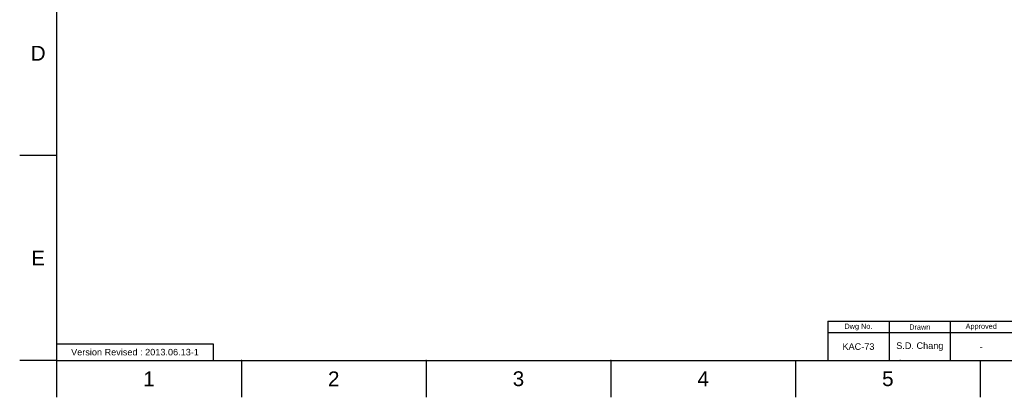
# Model space of a CAD drawing. Header units: millimetres. Extents: x 580 to 2065, y -13 to 1037.
# Tile 1 of 9: x 580 to 1522, y -13 to 348. Entities that reach past the tile are written whole.
import ezdxf

# ---------------------------------------------------------------- set-up
doc = ezdxf.new("R2010")
doc.units = ezdxf.units.MM
doc.header["$LTSCALE"] = 0.1
doc.layers.add('FORM', color=7, linetype='Continuous')
doc.layers.add('TEXT', color=2, linetype='Continuous')
doc.styles.get("Standard").update_dxf_attribs({"font": 'arial_0.ttf'})

msp = doc.modelspace()

# ---------------------------------------------------------------- linework, layer by layer
for p, q in [((615.21, 1001.37), (615.21, 22.08)), ((615.21, 217.94), (579.86, 217.94)), ((615.21, 22.08), (579.86, 22.08)), ((615.21, 22.08), (2029.35, 22.08)), ((615.21, 22.08), (615.21, -13.27)), ((791.98, 22.08), (791.98, -13.27)), ((968.75, 22.08), (968.75, -13.27)), ((1145.51, 22.08), (1145.51, -13.27)), ((1322.28, 22.08), (1322.28, -13.27)), ((1499.05, 22.08), (1499.05, -13.27))]:
    msp.add_line(p, q)
for p in [(791.98, 22.08), (968.75, 22.08), (1145.51, 22.08), (1422.28, 22.08)]:
    msp.add_point(p)
at = {"layer": 'FORM'}
for p, q in [((1353.1, 59.58), (2029.35, 59.58)), ((1353.1, 59.58), (1353.1, 22.08)), ((1411.85, 59.58), (1411.85, 22.08)), ((1470.6, 22.08), (1470.6, 59.58)), ((1529.35, 48.33), (1353.1, 48.33))]:
    msp.add_line(p, q, dxfattribs=at)
msp.add_lwpolyline([(615.21, 22.08), (765.21, 22.08), (765.21, 37.71), (615.21, 37.71)], close=True, dxfattribs=at)
at = {"layer": 'TEXT'}
msp.add_point((1470.6, 48.33), dxfattribs=at)

# ---------------------------------------------------------------- texts
at = {"char_height": 14.14, "attachment_point": 5}
for s, width, insert in [('D', 10, (597.53, 315.87)), ('E', 10, (597.53, 120.01)), ('1', 50, (703.59, 4.4)), ('2', 50, (880.36, 4.4)), ('3', 50, (1057.13, 4.4)), ('4', 50, (1233.9, 4.4)), ('5', 50, (1410.66, 4.4))]:
    msp.add_mtext_dynamic_manual_height_columns(s, width=width, gutter_width=12.5, heights=[0], dxfattribs=dict(at, insert=insert))
at = {"layer": 'TEXT', "attachment_point": 5}
for s, width, insert, char_height in [('Approved', 23.5, (1499.98, 53.96), 5), ('Dwg No.', 44.2361, (1382.48, 53.96), 5), ('Drawn', 23.5, (1441.23, 53.96), 5), ('KAC-73', 23.5, (1382.48, 35.21), 6.25), ('S.D. Chang', 46.4141, (1441.23, 35.21), 6.25), ('Version Revised : 2013.06.13-1', 147.9903, (690.21, 29.89), 6.25), ('-', 23.5, (1499.98, 35.21), 6.25)]:
    msp.add_mtext_dynamic_manual_height_columns(s, width=width, gutter_width=12.5, heights=[0], dxfattribs=dict(at, insert=insert, char_height=char_height))

doc.saveas('drawing.dxf')
